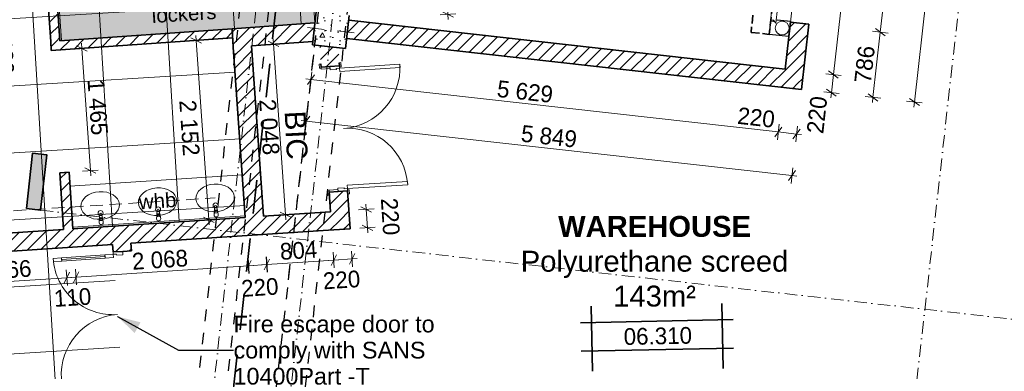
# Model space of a CAD drawing. Header units: millimetres. Extents: x -738537 to 1850049, y -250217 to 604013.
# Tile 113 of 204: x -132834 to -121048, y 81429 to 85634. Entities that reach past the tile are written whole.
import ezdxf

# ---------------------------------------------------------------- set-up
doc = ezdxf.new("R2010")
doc.units = ezdxf.units.MM
doc.header["$MEASUREMENT"] = 0
for name, pattern in [('Dashed', [280, 140, -140]), ('Dot & Dashed', [280, 150, -60, 0, -70]), ('Hidden Line', [140, 100, -40]), ('Hidden Line copy', [230, 150, -80]), ('Long Dashed', [700, 400, -300])]:
    doc.linetypes.add(name, pattern=pattern)
for name, color, linetype, lineweight in [('0_Pen_No__1', 214, 'Continuous', 35), ('A_BEAMS_Pen_No__2', 1, 'Continuous', 25), ('A_COLUMNS_Pen_No__1', 214, 'Continuous', 35), ('A_COLUMNS_Pen_No__5', 4, 'Continuous', 5), ('A_FLOORS FINISH_Pen_No__128', 9, 'Continuous', 0), ('A_FLOORS STRUCTURE_Pen_No__3', 30, 'Continuous', 15), ('A_FLOORS STRUCTURE_Pen_No__8', 255, 'Continuous', 0), ('A_SURVEY_Pen_No__1', 214, 'Continuous', 35), ('A_WALL LOAD_Pen_No__1', 214, 'Continuous', 35), ('A_WALL LOAD_Pen_No__3', 30, 'Continuous', 15), ('A_WALL LOAD_Pen_No__6', 7, 'Continuous', 5), ('B_FURN LOOSE_Pen_No__6', 7, 'Continuous', 5), ('C-GRID _Pen_No__5', 4, 'Continuous', 5), ('C_DIMS - GA_Pen_No__6', 7, 'Continuous', 5), ('C_TEXT GA_Pen_No__6', 7, 'Continuous', 5), ('SEWER LINE_Pen_No__1', 214, 'Continuous', 35), ('SEWER LINE_Pen_No__6', 7, 'Continuous', 5)]:
    doc.layers.add(name, color=color, linetype=linetype, lineweight=lineweight)
for name, color, linetype, lineweight, true_color in [('0_Pen_No__7', 7, 'Continuous', 5, 0x9f07ff), ('A_COLUMNS_Pen_No__7', 7, 'Continuous', 5, 0x9f07ff), ('A_WALL LOAD_Pen_No__7', 7, 'Continuous', 5, 0x9f07ff), ('SEWER LINE_Pen_No__10', 7, 'Continuous', 20, 0x996633)]:
    doc.layers.add(name, color=color, linetype=linetype, lineweight=lineweight, true_color=true_color)
doc.layers.add('B_FURN LOOSE', color=7, linetype='Continuous')
doc.layers.add('C_DIMS - GA', color=7, linetype='Continuous')
doc.styles.add('GENERATED_STYLE_1', font='GOTHIC.TTF')
doc.styles.add('GENERATED_STYLE_2', font='arial.ttf')
doc.styles.add('GENERATED_STYLE_6', font='arialbd.ttf')
doc.dimstyles.new('GENERATED_STYLE__1', dxfattribs={"dimtxt": 200, "dimasz": 95, "dimexe": 0.18, "dimexo": 90000, "dimgap": 0.09, "dimtad": 1, "dimdec": 0, "dimzin": 0, "dimdsep": 46, "dimtxsty": 'GENERATED_STYLE_1', "dimblk": 'ARROWHEAD_2', "dimblk1": 'ARROWHEAD_2', "dimblk2": 'ARROWHEAD_2', "dimcen": 0.09, "dimclrd": 7, "dimclre": 7, "dimclrt": 7, "dimadec": 0, "dimazin": 0, "dimtfac": 1, "dimtdec": 4, "dimtmove": 0, "dimatfit": 3, "dimfxl": 1, "dimtolj": 1, "dimtzin": 0, "dimarcsym": 0})
doc.dimstyles.new('GENERATED_STYLE__3', dxfattribs={"dimtxt": 200, "dimasz": 95, "dimexe": 0.18, "dimexo": 90000, "dimgap": 0.09, "dimtad": 1, "dimdec": 0, "dimzin": 0, "dimdsep": 46, "dimtxsty": 'GENERATED_STYLE_1', "dimblk": 'ARROWHEAD_2', "dimblk1": 'ARROWHEAD_2', "dimblk2": 'ARROWHEAD_2', "dimcen": 0.09, "dimclrd": 7, "dimclre": 7, "dimclrt": 7, "dimadec": 0, "dimazin": 0, "dimtfac": 1, "dimtdec": 4, "dimtmove": 2, "dimatfit": 3, "dimfxl": 1, "dimtolj": 1, "dimtzin": 0, "dimarcsym": 0})
doc.dimstyles.new('GENERATED_STYLE__7', dxfattribs={"dimtxt": 0.18, "dimasz": 273.6, "dimexe": 0.18, "dimexo": 0.0625, "dimgap": 0.09, "dimtad": 0, "dimtih": 1, "dimtoh": 1, "dimdec": 4, "dimzin": 0, "dimdsep": 46, "dimcen": 0.09, "dimadec": 0, "dimazin": 0, "dimtfac": 1, "dimtdec": 4, "dimtmove": 0, "dimatfit": 3, "dimldrblk": 'ARROWHEAD_5', "dimfxl": 1, "dimtolj": 1, "dimtzin": 0, "dimarcsym": 0})

# ---------------------------------------------------------------- blocks, each defined once
blk = doc.blocks.new('*D227')
at = {"layer": 'C_DIMS - GA_Pen_No__6', "color": 7, "linetype": 'Continuous', "lineweight": 5, "transparency": 16777216}
for p, q in [((-129358, 84826), (-129337, 85012)), ((-129408, 84926), (-129348, 84919)), ((-129305, 84977), (-129390, 84861)), ((-129348, 84919), (-123753, 84292)), ((-123711, 84350), (-123796, 84234)), ((-123764, 84199), (-123743, 84385))]:
    blk.add_line(p, q, dxfattribs=at)
at = {"layer": 'C_DIMS - GA_Pen_No__6', "color": 7, "lineweight": 5, "transparency": 16777216, "char_height": 200, "attachment_point": 7, "rotation": 353.6067, "style": 'GENERATED_STYLE_1'}
for s, insert in [('\\A1;{\\pql;\\fCentury Gothic|b0|i0|c0|p34;5\xa0629}', (-127129, 84710)), ('\\A1;{\\pql;\\fCentury Gothic|b0|i0|c0|p34;220}', (-124251, 84388))]:
    blk.add_mtext(s, dxfattribs=dict(at, insert=insert))
blk = doc.blocks.new('ARROWHEAD_2')
at = {"color": 0, "linetype": 'Continuous', "lineweight": 0}
for p, q in [((0, 0), (-1, 0)), ((-0.38, -0.66), (0.38, 0.66))]:
    blk.add_line(p, q, dxfattribs=at)
blk = doc.blocks.new('*D228')
at = {"layer": 'C_DIMS - GA_Pen_No__6', "color": 7, "linetype": 'Continuous', "lineweight": 5, "transparency": 16777216}
for p, q in [((-129348, 84919), (-123753, 84292)), ((-123711, 84350), (-123796, 84234)), ((-123764, 84199), (-123743, 84385)), ((-123753, 84292), (-123535, 84267)), ((-123578, 84209), (-123492, 84325)), ((-123545, 84174), (-123524, 84361)), ((-123535, 84267), (-123474, 84261))]:
    blk.add_line(p, q, dxfattribs=at)
blk = doc.blocks.new('*D229')
at = {"layer": 'C_DIMS - GA_Pen_No__6', "color": 7, "linetype": 'Continuous', "lineweight": 5, "transparency": 16777216}
for p, q in [((-129414, 84329), (-129393, 84515)), ((-129464, 84429), (-129403, 84422)), ((-129360, 84480), (-129446, 84364)), ((-129403, 84422), (-123591, 83770)), ((-123633, 83712), (-123548, 83829)), ((-123601, 83677), (-123580, 83864)), ((-123591, 83770), (-123530, 83764))]:
    blk.add_line(p, q, dxfattribs=at)
at = {"layer": 'C_DIMS - GA_Pen_No__6', "color": 7, "lineweight": 5, "transparency": 16777216, "insert": (-126842, 84175), "char_height": 200, "attachment_point": 7, "rotation": 353.6067, "style": 'GENERATED_STYLE_1'}
blk.add_mtext('\\A1;{\\pql;\\fCentury Gothic|b0|i0|c0|p34;5\xa0849}', dxfattribs=at)
blk = doc.blocks.new('*D249')
at = {"layer": 'C_DIMS - GA_Pen_No__6', "color": 7, "linetype": 'Continuous', "lineweight": 5, "transparency": 16777216}
for p, q in [((-130063, 82756), (-130126, 82627)), ((-130101, 82785), (-130088, 82598)), ((-129906, 82642), (-129843, 82772)), ((-129881, 82800), (-129868, 82613)), ((-130094, 82691), (-130155, 82687)), ((-129875, 82707), (-130094, 82691)), ((-129814, 82711), (-129875, 82707))]:
    blk.add_line(p, q, dxfattribs=at)
at = {"layer": 'C_DIMS - GA_Pen_No__6', "color": 7, "lineweight": 5, "transparency": 16777216, "insert": (-130175, 82315), "char_height": 200, "attachment_point": 7, "rotation": 4.003, "style": 'GENERATED_STYLE_1'}
blk.add_mtext('\\A1;{\\pql;\\fCentury Gothic|b0|i0|c0|p34;220}', dxfattribs=at)
blk = doc.blocks.new('*D250')
at = {"layer": 'C_DIMS - GA_Pen_No__6', "color": 7, "linetype": 'Continuous', "lineweight": 5, "transparency": 16777216}
for p, q in [((-129845, 82771), (-129909, 82642)), ((-129871, 82613), (-129884, 82800)), ((-129877, 82707), (-129075, 82760)), ((-129107, 82695), (-129043, 82824)), ((-129069, 82666), (-129081, 82853)), ((-129075, 82760), (-129014, 82764)), ((-129938, 82703), (-129877, 82707))]:
    blk.add_line(p, q, dxfattribs=at)
at = {"layer": 'C_DIMS - GA_Pen_No__6', "color": 7, "lineweight": 5, "transparency": 16777216, "insert": (-129712, 82758), "char_height": 200, "attachment_point": 7, "rotation": 3.7734, "style": 'GENERATED_STYLE_1'}
blk.add_mtext('\\A1;{\\pql;\\fCentury Gothic|b0|i0|c0|p34;804}', dxfattribs=at)
blk = doc.blocks.new('*D251')
at = {"layer": 'C_DIMS - GA_Pen_No__6', "color": 7, "linetype": 'Continuous', "lineweight": 5, "transparency": 16777216}
for p, q in [((-128862, 82867), (-128849, 82680)), ((-129075, 82760), (-129136, 82756)), ((-129043, 82824), (-129107, 82695)), ((-129081, 82853), (-129069, 82666)), ((-128855, 82774), (-129075, 82760)), ((-128887, 82709), (-128824, 82839)), ((-128794, 82778), (-128855, 82774))]:
    blk.add_line(p, q, dxfattribs=at)
at = {"layer": 'C_DIMS - GA_Pen_No__6', "color": 7, "lineweight": 5, "transparency": 16777216, "insert": (-129197, 82406), "char_height": 200, "attachment_point": 7, "rotation": 3.7422, "style": 'GENERATED_STYLE_1'}
blk.add_mtext('\\A1;{\\pql;\\fCentury Gothic|b0|i0|c0|p34;220}', dxfattribs=at)
blk = doc.blocks.new('*D252')
at = {"layer": 'C_DIMS - GA_Pen_No__6', "color": 7, "linetype": 'Continuous', "lineweight": 5, "transparency": 16777216}
for p, q in [((-128521, 91974), (-128606, 91857)), ((-128553, 92009), (-128574, 91822)), ((-128264, 91819), (-128178, 91935)), ((-128210, 91970), (-128231, 91784)), ((-128564, 91916), (-128624, 91922)), ((-128221, 91877), (-128564, 91916)), ((-128160, 91870), (-128221, 91877))]:
    blk.add_line(p, q, dxfattribs=at)
at = {"layer": 'C_DIMS - GA_Pen_No__6', "color": 7, "lineweight": 5, "transparency": 16777216, "insert": (-128608, 92101), "char_height": 200, "attachment_point": 7, "rotation": 353.6066, "style": 'GENERATED_STYLE_1'}
blk.add_mtext('\\A1;{\\pql;\\fCentury Gothic|b0|i0|c0|p34;345}', dxfattribs=at)
blk = doc.blocks.new('*D257')
at = {"layer": 'C_DIMS - GA_Pen_No__6', "color": 7, "linetype": 'Continuous', "lineweight": 5, "transparency": 16777216}
for p, q in [((-128779, 83360), (-128592, 83372)), ((-128621, 83334), (-128750, 83398)), ((-128689, 83427), (-128685, 83366)), ((-128685, 83366), (-128671, 83147)), ((-128764, 83140), (-128577, 83153)), ((-128736, 83178), (-128606, 83115)), ((-128671, 83147), (-128667, 83086))]:
    blk.add_line(p, q, dxfattribs=at)
at = {"layer": 'C_DIMS - GA_Pen_No__6', "color": 7, "lineweight": 5, "transparency": 16777216, "insert": (-128514, 83495), "char_height": 200, "attachment_point": 7, "rotation": 273.7734, "style": 'GENERATED_STYLE_1'}
blk.add_mtext('\\A1;{\\pql;\\fCentury Gothic|b0|i0|c0|p34;220}', dxfattribs=at)
blk = doc.blocks.new('*D259')
at = {"layer": 'C_DIMS - GA_Pen_No__6', "color": 7, "linetype": 'Continuous', "lineweight": 5, "transparency": 16777216}
for p, q in [((-127828, 87527), (-127821, 87417)), ((-127914, 87411), (-127727, 87423)), ((-127756, 87385), (-127885, 87449)), ((-127821, 87417), (-127708, 85697)), ((-127802, 85691), (-127615, 85703)), ((-127773, 85729), (-127643, 85665)), ((-127708, 85697), (-127704, 85636))]:
    blk.add_line(p, q, dxfattribs=at)
at = {"layer": 'C_DIMS - GA_Pen_No__6', "color": 7, "lineweight": 5, "transparency": 16777216, "insert": (-127747, 86911), "char_height": 200, "attachment_point": 7, "rotation": 273.7422, "style": 'GENERATED_STYLE_1'}
blk.add_mtext('\\A1;{\\pql;\\fCentury Gothic|b0|i0|c0|p34;1\xa0724}', dxfattribs=at)
blk = doc.blocks.new('Multi-Basin Counter 24[76]', base_point=(-131166, 83202))
at = {"layer": 'B_FURN LOOSE_Pen_No__6', "color": 7, "linetype": 'Continuous', "lineweight": 5}
for p, q in [((-130168, 83780), (-132232, 83644)), ((-130168, 83780), (-130135, 83270)), ((-132232, 83644), (-132198, 83134)), ((-130497, 83322), (-130498, 83337)), ((-130471, 83339), (-130470, 83324)), ((-130136, 83290), (-132199, 83154)), ((-130135, 83270), (-132198, 83134)), ((-131873, 83231), (-131874, 83246)), ((-131846, 83233), (-131873, 83231)), ((-131847, 83248), (-131846, 83233)), ((-131185, 83277), (-131186, 83292)), ((-131158, 83279), (-131185, 83277)), ((-131159, 83293), (-131158, 83279)), ((-130470, 83324), (-130497, 83322))]:
    blk.add_line(p, q, dxfattribs=at)
at = {"layer": 'B_FURN LOOSE_Pen_No__6', "color": 7, "linetype": 'Continuous', "lineweight": 5, "flags": 128}
for points in [[(-131145, 83254), (-131151, 83296, 0.12102), (-131155, 83305), (-131165, 83358, 0.882566), (-131188, 83356), (-131191, 83303, 0.12102), (-131193, 83293), (-131195, 83251, 1)], [(-130457, 83300), (-130464, 83341, 0.12102), (-130468, 83351), (-130478, 83403, 0.882566), (-130500, 83402), (-130503, 83348, 0.12102), (-130506, 83339), (-130507, 83297, 1)], [(-131833, 83209), (-131839, 83251, 0.12102), (-131843, 83260), (-131853, 83312, 0.882566), (-131875, 83311), (-131879, 83258, 0.12102), (-131881, 83248), (-131882, 83206, 1)]]:
    blk.add_lwpolyline(points, format="xyb", close=True, dxfattribs=at)
at = {"layer": 'B_FURN LOOSE_Pen_No__6', "color": 7, "linetype": 'Continuous', "lineweight": 5}
for centre in [(-131865, 83321), (-131177, 83366), (-130489, 83412)]:
    blk.add_circle(centre, 30, dxfattribs=at)
for centre, radius, start, end in [((-130484, 83338), 21.1, 36.5444, 151.0024), ((-130484, 83338), 13.6, 3.7734, 183.7734), ((-131860, 83247), 21.1, 36.5444, 151.0024), ((-131860, 83247), 13.6, 3.7734, 183.7734), ((-131172, 83293), 21.1, 36.5444, 151.0024), ((-131172, 83292), 13.6, 3.7734, 183.7734)]:
    blk.add_arc(centre, radius, start, end, dxfattribs=at)
for centre in [(-131871, 83412), (-131183, 83457), (-130495, 83503)]:
    blk.add_ellipse(centre, major_axis=(230, 15), ratio=0.717391, dxfattribs=at)
blk = doc.blocks.new('*D401')
at = {"layer": 'C_DIMS - GA_Pen_No__6', "color": 7, "linetype": 'Continuous', "lineweight": 5, "transparency": 16777216}
for p, q in [((-123151, 85022), (-123035, 84936)), ((-123117, 84761), (-123093, 84979)), ((-123024, 84750), (-123210, 84771)), ((-123175, 84803), (-123059, 84718)), ((-123124, 84700), (-123117, 84761))]:
    blk.add_line(p, q, dxfattribs=at)
at = {"layer": 'C_DIMS - GA_Pen_No__6', "color": 7, "lineweight": 5, "transparency": 16777216, "insert": (-123213, 84263), "char_height": 200, "attachment_point": 7, "rotation": 83.6119, "style": 'GENERATED_STYLE_1'}
blk.add_mtext('\\A1;{\\pql;\\fCentury Gothic|b0|i0|c0|p34;220}', dxfattribs=at)
blk = doc.blocks.new('*D402')
at = {"layer": 'C_DIMS - GA_Pen_No__6', "color": 7, "linetype": 'Continuous', "lineweight": 5, "transparency": 16777216}
for p, q in [((-123093, 84979), (-122590, 89466)), ((-122497, 89456), (-122684, 89476)), ((-122532, 89423), (-122649, 89509)), ((-122590, 89466), (-122584, 89527)), ((-123000, 84968), (-123186, 84989)), ((-123151, 85022), (-123035, 84936)), ((-123117, 84761), (-123093, 84979))]:
    blk.add_line(p, q, dxfattribs=at)
at = {"layer": 'C_DIMS - GA_Pen_No__6', "color": 7, "lineweight": 5, "transparency": 16777216, "insert": (-122921, 86877), "char_height": 200, "attachment_point": 7, "rotation": 83.6119, "style": 'GENERATED_STYLE_1'}
blk.add_mtext('\\A1;{\\pql;\\fCentury Gothic|b0|i0|c0|p34;4\xa0515}', dxfattribs=at)
blk = doc.blocks.new('*D403')
at = {"layer": 'C_DIMS - GA_Pen_No__6', "color": 7, "linetype": 'Continuous', "lineweight": 5, "transparency": 16777216}
for p, q in [((-122620, 84705), (-122533, 85486)), ((-122591, 85529), (-122475, 85443)), ((-122678, 84748), (-122562, 84662)), ((-122527, 84695), (-122714, 84715)), ((-122627, 84644), (-122620, 84705))]:
    blk.add_line(p, q, dxfattribs=at)
at = {"layer": 'C_DIMS - GA_Pen_No__6', "color": 7, "lineweight": 5, "transparency": 16777216, "insert": (-122643, 84867), "char_height": 200, "attachment_point": 7, "rotation": 83.6119, "style": 'GENERATED_STYLE_1'}
blk.add_mtext('\\A1;{\\pql;\\fCentury Gothic|b0|i0|c0|p34;786}', dxfattribs=at)
blk = doc.blocks.new('*D404')
at = {"layer": 'C_DIMS - GA_Pen_No__6', "color": 7, "linetype": 'Continuous', "lineweight": 5, "transparency": 16777216}
for p, q in [((-122144, 88964), (-122094, 89410)), ((-122202, 89007), (-122085, 88921)), ((-122533, 85486), (-122144, 88964)), ((-122050, 88954), (-122237, 88975)), ((-122440, 85475), (-122626, 85496)), ((-122620, 84705), (-122533, 85486)), ((-122591, 85529), (-122475, 85443))]:
    blk.add_line(p, q, dxfattribs=at)
at = {"layer": 'C_DIMS - GA_Pen_No__6', "color": 7, "lineweight": 5, "transparency": 16777216, "char_height": 200, "attachment_point": 7, "rotation": 83.6119, "style": 'GENERATED_STYLE_1'}
for s, insert in [('\\A1;{\\pql;\\fCentury Gothic|b0|i0|c0|p34;449}', (-122239, 88467)), ('\\A1;{\\pql;\\fCentury Gothic|b0|i0|c0|p34;3\xa0500}', (-122443, 86647))]:
    blk.add_mtext(s, dxfattribs=dict(at, insert=insert))
blk = doc.blocks.new('*D406')
at = {"layer": 'C_DIMS - GA_Pen_No__6', "color": 7, "linetype": 'Continuous', "lineweight": 5, "transparency": 16777216}
for p, q in [((-122124, 84649), (-121597, 89355)), ((-121504, 89344), (-121690, 89365)), ((-121539, 89312), (-121655, 89397)), ((-121597, 89355), (-121590, 89415)), ((-122030, 84639), (-122217, 84660)), ((-122182, 84692), (-122065, 84607)), ((-122130, 84589), (-122124, 84649))]:
    blk.add_line(p, q, dxfattribs=at)
at = {"layer": 'C_DIMS - GA_Pen_No__6', "color": 7, "lineweight": 5, "transparency": 16777216, "insert": (-121939, 86657), "char_height": 200, "attachment_point": 7, "rotation": 83.6119, "style": 'GENERATED_STYLE_1'}
blk.add_mtext('\\A1;{\\pql;\\fCentury Gothic|b0|i0|c0|p34;4\xa0735}', dxfattribs=at)
blk = doc.blocks.new('*D471')
at = {"layer": 'C_DIMS - GA_Pen_No__6', "color": 7, "linetype": 'Continuous', "lineweight": 5, "transparency": 16777216}
for p, q in [((-132263, 82454), (-132276, 82642)), ((-133701, 82516), (-133765, 82387)), ((-133727, 82358), (-133739, 82545)), ((-133733, 82451), (-132270, 82548)), ((-132238, 82613), (-132302, 82483)), ((-132270, 82548), (-132160, 82555)), ((-133843, 82444), (-133733, 82451))]:
    blk.add_line(p, q, dxfattribs=at)
at = {"layer": 'C_DIMS - GA_Pen_No__6', "color": 7, "lineweight": 5, "transparency": 16777216, "char_height": 200, "attachment_point": 7, "rotation": 3.7734, "style": 'GENERATED_STYLE_1'}
for s, insert in [('\\A1;{\\pql;\\fCentury Gothic|b0|i0|c0|p34;1\xa0466}', (-133355, 82516)), ('\\A1;{\\pql;\\fCentury Gothic|b0|i0|c0|p34;110}', (-132417, 82196))]:
    blk.add_mtext(s, dxfattribs=dict(at, insert=insert))
blk = doc.blocks.new('*D472')
at = {"layer": 'C_DIMS - GA_Pen_No__6', "color": 7, "linetype": 'Continuous', "lineweight": 5, "transparency": 16777216}
for p, q in [((-132263, 82454), (-132276, 82642)), ((-132154, 82462), (-132166, 82649)), ((-132238, 82613), (-132302, 82483)), ((-132270, 82548), (-132160, 82555)), ((-132192, 82490), (-132128, 82620)), ((-132160, 82555), (-132099, 82559))]:
    blk.add_line(p, q, dxfattribs=at)
blk = doc.blocks.new('*D474')
at = {"layer": 'C_DIMS - GA_Pen_No__6', "color": 7, "linetype": 'Continuous', "lineweight": 5, "transparency": 16777216}
for p, q in [((-130128, 82627), (-130064, 82756)), ((-130090, 82598), (-130103, 82785)), ((-132154, 82462), (-132166, 82649)), ((-132160, 82555), (-130096, 82691)), ((-130096, 82691), (-130035, 82695)), ((-132221, 82551), (-132160, 82555)), ((-132128, 82620), (-132192, 82490))]:
    blk.add_line(p, q, dxfattribs=at)
at = {"layer": 'C_DIMS - GA_Pen_No__6', "color": 7, "lineweight": 5, "transparency": 16777216, "insert": (-131482, 82640), "char_height": 200, "attachment_point": 7, "rotation": 3.7734, "style": 'GENERATED_STYLE_1'}
blk.add_mtext('\\A1;{\\pql;\\fCentury Gothic|b0|i0|c0|p34;2\xa0068}', dxfattribs=at)
blk = doc.blocks.new('*D478')
at = {"layer": 'C_DIMS - GA_Pen_No__6', "color": 7, "linetype": 'Continuous', "lineweight": 5, "transparency": 16777216}
for p, q in [((-133177, 86464), (-133306, 86528)), ((-133241, 86496), (-133245, 86557)), ((-133148, 86502), (-133335, 86490)), ((-133083, 84081), (-133241, 86496)), ((-132990, 84087), (-133177, 84075)), ((-133148, 84113), (-133019, 84049)), ((-133080, 84020), (-133083, 84081))]:
    blk.add_line(p, q, dxfattribs=at)
at = {"layer": 'C_DIMS - GA_Pen_No__6', "color": 7, "lineweight": 5, "transparency": 16777216, "insert": (-133145, 85643), "char_height": 200, "attachment_point": 7, "rotation": 273.7373, "style": 'GENERATED_STYLE_1'}
blk.add_mtext('\\A1;{\\pql;\\fCentury Gothic|b0|i0|c0|p34;2\xa0420}', dxfattribs=at)
blk = doc.blocks.new('*D481')
at = {"layer": 'C_DIMS - GA_Pen_No__6', "color": 7, "linetype": 'Continuous', "lineweight": 5, "transparency": 16777216}
for p, q in [((-130627, 85393), (-130814, 85380)), ((-130656, 85355), (-130786, 85418)), ((-130721, 85386), (-130725, 85447)), ((-130570, 83240), (-130721, 85386)), ((-130477, 83246), (-130664, 83233)), ((-130635, 83272), (-130505, 83208)), ((-130566, 83179), (-130570, 83240))]:
    blk.add_line(p, q, dxfattribs=at)
at = {"layer": 'C_DIMS - GA_Pen_No__6', "color": 7, "lineweight": 5, "transparency": 16777216, "insert": (-130927, 84667), "char_height": 200, "attachment_point": 7, "rotation": 274.0085, "style": 'GENERATED_STYLE_1'}
blk.add_mtext('\\A1;{\\pql;\\fCentury Gothic|b0|i0|c0|p34;2\xa0152}', dxfattribs=at)
blk = doc.blocks.new('*D482')
at = {"layer": 'C_DIMS - GA_Pen_No__6', "color": 7, "linetype": 'Continuous', "lineweight": 5, "transparency": 16777216}
for p, q in [((-132091, 85291), (-132096, 85352)), ((-131998, 85297), (-132185, 85284)), ((-132026, 85259), (-132156, 85322)), ((-131988, 83829), (-132091, 85291)), ((-131895, 83836), (-132082, 83823)), ((-132053, 83861), (-131923, 83798)), ((-131984, 83768), (-131988, 83829))]:
    blk.add_line(p, q, dxfattribs=at)
at = {"layer": 'C_DIMS - GA_Pen_No__6', "color": 7, "lineweight": 5, "transparency": 16777216, "insert": (-132025, 84914), "char_height": 200, "attachment_point": 7, "rotation": 274.0413, "style": 'GENERATED_STYLE_1'}
blk.add_mtext('\\A1;{\\pql;\\fCentury Gothic|b0|i0|c0|p34;1\xa0465}', dxfattribs=at)
blk = doc.blocks.new('*D501')
at = {"layer": 'C_DIMS - GA_Pen_No__6', "color": 7, "linetype": 'Continuous', "lineweight": 5, "transparency": 16777216}
for p, q in [((-129703, 85351), (-129890, 85338)), ((-129731, 85313), (-129861, 85376)), ((-129796, 85345), (-129800, 85406)), ((-129653, 83302), (-129796, 85345)), ((-129718, 83334), (-129588, 83271)), ((-129560, 83309), (-129747, 83296)), ((-129649, 83241), (-129653, 83302))]:
    blk.add_line(p, q, dxfattribs=at)
at = {"layer": 'C_DIMS - GA_Pen_No__6', "color": 7, "lineweight": 5, "transparency": 16777216, "insert": (-129971, 84677), "char_height": 200, "attachment_point": 7, "rotation": 274.0085, "style": 'GENERATED_STYLE_1'}
blk.add_mtext('\\A1;{\\pql;\\fCentury Gothic|b0|i0|c0|p34;2\xa0048}', dxfattribs=at)
blk = doc.blocks.new('ARROWHEAD_5')
at = {"linetype": 'Continuous', "lineweight": 0}
blk.add_hatch(color=0, dxfattribs=at).paths.add_polyline_path([(-1, 0.2679), (0, 0), (-1, -0.2679)])
at = {"color": 0, "linetype": 'Continuous', "lineweight": 0}
blk.add_line((0, 0), (-1, 0), dxfattribs=at)

msp = doc.modelspace()

# ---------------------------------------------------------------- hatches: boundary and pattern name
at = {"layer": '0_Pen_No__7', "linetype": 'Continuous', "lineweight": 5, "true_color": 0x000000}
h = msp.add_hatch(dxfattribs=at)
h.set_pattern_fill('ANSI31', color=18, scale=870, style=0)
h.paths.add_polyline_path([(-132353.4, 85382.4), (-132399.3, 86046.3), (-132509, 86038.7), (-132463.1, 85374.7)])
h = msp.add_hatch(dxfattribs=at)
h.set_pattern_fill('ANSI31', color=18, scale=870, style=0)
h.paths.add_polyline_path([(-130292.7, 85526.6), (-130277.3, 85307.2), (-129333.2, 85373.2), (-129348.5, 85592.7)])
h = msp.add_hatch(dxfattribs=at)
h.set_pattern_fill('ANSI31', color=18, scale=870, style=0)
h.paths.add_polyline_path([(-129348.5, 85592.7), (-129333.2, 85373.2), (-129325.8, 85373.8), (-129300.9, 85596)])
h = msp.add_hatch(dxfattribs=at)
h.set_pattern_fill('ANSI31', color=18, scale=870, style=0)
h.paths.add_polyline_path([(-128894.6, 85629.1), (-128919.1, 85410.5), (-123475.1, 84800.3), (-123669.3, 85043.4)])
h = msp.add_hatch(dxfattribs=at)
h.set_pattern_fill('ANSI31', color=18, scale=870, style=0)
h.paths.add_polyline_path([(-123669.3, 85043.4), (-123475.1, 84800.3), (-123387.6, 85581.5), (-123606.2, 85606)])
h = msp.add_hatch(dxfattribs=at)
h.set_pattern_fill('ANSI31', color=18, scale=870, style=0)
h.paths.add_polyline_path([(-132455.6, 85265), (-130285, 85416.9), (-130292.7, 85526.6), (-132463.3, 85374.7)])
h = msp.add_hatch(dxfattribs=at)
h.set_pattern_fill('ANSI31', color=18, scale=870, style=0)
h.paths.add_polyline_path([(-129915.2, 83284.9), (-130057.8, 85322.5), (-130277.3, 85307.2), (-130134.8, 83270.4)])
h = msp.add_hatch(dxfattribs=at)
h.set_pattern_fill('ANSI31', color=18, scale=870, style=0)
h.paths.add_polyline_path([(-129242.7, 85323.1), (-129239.1, 85268.3), (-129019.5, 85282.7), (-129020.6, 85298.2)])
h = msp.add_hatch(dxfattribs=at)
h.set_pattern_fill('ANSI31', color=18, scale=870, style=0)
h.paths.add_polyline_path([(-129019.5, 85282.7), (-129239.1, 85268.3), (-129226, 85068.4), (-129006.5, 85082.8)])
h = msp.add_hatch(dxfattribs=at)
h.set_pattern_fill('ANSI31', color=18, scale=870, style=0)
h.paths.add_polyline_path([(-132198.1, 83134.4), (-132242.7, 83810.7), (-132352.5, 83803.5), (-132307.9, 83127.1)])
h = msp.add_hatch(dxfattribs=at)
h.set_pattern_fill('ANSI31', color=18, scale=870, style=0)
h.paths.add_polyline_path([(-129128.1, 83571.6), (-129112.8, 83337.8), (-128878.9, 83132.8), (-128908.6, 83586)])
h = msp.add_hatch(dxfattribs=at)
h.set_pattern_fill('ANSI31', color=18, scale=870, style=0)
h.paths.add_polyline_path([(-129178.1, 83333.5), (-129294.6, 83325.9), (-129319.5, 83103.7), (-129202.9, 83111.4)])
h = msp.add_hatch(dxfattribs=at)
h.set_pattern_fill('ANSI31', color=18, scale=870, style=0)
h.paths.add_polyline_path([(-129202.9, 83111.4), (-128878.9, 83132.8), (-129112.8, 83337.8), (-129178.1, 83333.5)])
h = msp.add_hatch(dxfattribs=at)
h.set_pattern_fill('ANSI31', color=18, scale=870, style=0)
h.paths.add_polyline_path([(-129527.8, 83310.5), (-134442.9, 82986.3), (-134428.4, 82766.8), (-129552.7, 83088.4)])
h = msp.add_hatch(dxfattribs=at)
h.set_pattern_fill('ANSI31', color=18, scale=870, style=0)
h.paths.add_polyline_path([(-129411.2, 83318.2), (-129527.8, 83310.5), (-129552.7, 83088.4), (-129436.1, 83096)])
h = msp.add_hatch(dxfattribs=at)
h.set_pattern_fill('ANSI31', color=18, scale=870, style=0)
h.paths.add_polyline_path([(-129294.6, 83325.9), (-129411.2, 83318.2), (-129436.1, 83096), (-129319.5, 83103.7)])
h = msp.add_hatch(dxfattribs=at)
h.set_pattern_fill('ANSI31', color=18, scale=870, style=0)
h.paths.add_polyline_path([(-131721.7, 82945.3), (-131715.5, 82856.1), (-131496, 82871.3), (-131502.2, 82959.8)])
at = {"layer": 'A_COLUMNS_Pen_No__7', "linetype": 'Continuous', "lineweight": 5, "true_color": 0x9f07ff}
h = msp.add_hatch(dxfattribs=at)
h.set_pattern_fill('HATCH__CONCRETE', color=190, style=0, pattern_type=2)
h.set_pattern_definition([(0, (0, 0), (0, 623.5383), [60, -300]), (0, (180, 311.8), (0, 623.5383), [60, -300]), (60, (0, 0), (-540, 311.7692), [60, -300]), (60, (360, 0), (-540, 311.7692), [60, -300]), (120, (60, 0), (540, 311.7692), [60, -300]), (120, (420, 0), (540, 311.7692), [60, -300]), (0, (0, 60), (0, 120.000005), [0, -120, 0, -180.00001]), (45, (60, 60), (-84.85282, 84.85282), [0, -90, 0, -150.00001])])
h.paths.add_polyline_path([(-129330.3, 85332.9), (-128932.8, 85288.4), (-128888.3, 85685.9), (-129285.8, 85730.4)])
at = {"layer": 'A_FLOORS FINISH_Pen_No__128', "linetype": 'Continuous', "lineweight": 0}
h = msp.add_hatch(dxfattribs=at)
h.set_pattern_fill('PATTERN__TILES_ANGLED', color=9, style=0, pattern_type=2)
h.set_pattern_definition([(93.5, (0, 0), (798.508, 48.839), []), (183.5, (0, 0), (-48.839, 798.508), [])])
h.paths.add_polyline_path([(-140002.9, 86020.3), (-142248.5, 85873.4), (-142248.4, 85872.5), (-143511.5, 85789.8), (-143266.4, 82184.5), (-142002.8, 82267.2), (-141905.8, 80776.2), (-141557.1, 80799.1), (-141547.2, 80651.5), (-131609.1, 81315.5), (-131736.9, 83164.9), (-130126.1, 83276.1), (-130293.6, 85526.6), (-129320.6, 85594.7), (-129432.8, 87311.3), (-132576.5, 87105.8), (-132707.7, 89111.3), (-140172.8, 88624.2)])
at = {"layer": 'A_FLOORS STRUCTURE_Pen_No__8', "linetype": 'Continuous', "lineweight": 0}
msp.add_hatch(color=255, dxfattribs=at).paths.add_polyline_path([(-129758.3, 86018.1), (-132363.7, 85841.2), (-132333.7, 85383.8), (-131935, 85411.7), (-129300.9, 85596), (-129413.1, 87312.7), (-129844.3, 87284.5)])
at = {"layer": 'A_SURVEY_Pen_No__1', "linetype": 'Continuous', "lineweight": 35}
msp.add_hatch(color=214, dxfattribs=at).paths.add_polyline_path([(-132753.7, 83375.4), (-132679.4, 84038.4), (-132509.8, 84019.4), (-132584.1, 83356.4)])
at = {"layer": 'A_WALL LOAD_Pen_No__7', "linetype": 'Continuous', "lineweight": 5, "true_color": 0x9f07ff}
h = msp.add_hatch(dxfattribs=at)
h.set_pattern_fill('HATCH__BRICK', color=190, style=0, pattern_type=2)
h.set_pattern_definition([(45, (0, 0), (-63.63961, 63.63961), [])])
h.paths.add_polyline_path([(-128894.6, 85629.1), (-128919.1, 85410.5), (-128894.6, 85629.1)])

# ---------------------------------------------------------------- linework, layer by layer
at = {"layer": '0_Pen_No__1', "color": 214, "linetype": 'Hidden Line', "lineweight": 35}
for p, q in [((-123651.8, 89306), (-124079.6, 85483.2)), ((-123433.2, 89281.5), (-123861, 85458.7)), ((-124079.6, 85483.2), (-123861, 85458.7))]:
    msp.add_line(p, q, dxfattribs=at)
at = {"layer": 'A_BEAMS_Pen_No__2', "color": 1, "linetype": 'Dashed', "lineweight": 25}
for p, q in [((-130926.4, 79247.6), (-129761, 89648.5)), ((-130583.6, 79209.2), (-129411.3, 89671.2)), ((-129615.9, 82523.9), (-128835.5, 89489.2)), ((-129599.4, 79573.6), (-128506.8, 89324.6)), ((-130078.3, 78397.7), (-129291.1, 85422.8))]:
    msp.add_line(p, q, dxfattribs=at)
at = {"layer": 'A_COLUMNS_Pen_No__1', "color": 214, "linetype": 'Continuous', "lineweight": 35}
for p, q in [((-129285.8, 85730.4), (-129330.3, 85332.9)), ((-128932.8, 85288.4), (-128888.3, 85685.9)), ((-129330.3, 85332.9), (-128932.8, 85288.4))]:
    msp.add_line(p, q, dxfattribs=at)
at = {"layer": 'A_COLUMNS_Pen_No__5', "color": 4, "linetype": 'Continuous', "lineweight": 5}
for p, q in [((-129188.8, 85518.3), (-129387.6, 85540.6)), ((-129029.8, 85500.5), (-128831.1, 85478.2))]:
    msp.add_line(p, q, dxfattribs=at)
msp.add_point((-129109.3, 85509.4), dxfattribs=at)
at = {"layer": 'A_FLOORS STRUCTURE_Pen_No__3', "color": 30, "linetype": 'Continuous', "lineweight": 15}
msp.add_lwpolyline([(-129758.3, 86018.1), (-132363.7, 85841.2), (-132333.7, 85383.8), (-131935, 85411.7), (-129300.9, 85596), (-129413.1, 87312.7), (-129844.3, 87284.5)], close=True, dxfattribs=at)
at = {"layer": 'A_SURVEY_Pen_No__1', "color": 214, "linetype": 'Continuous', "lineweight": 35, "flags": 128}
msp.add_lwpolyline([(-132753.7, 83375.4), (-132679.4, 84038.4), (-132509.8, 84019.4), (-132584.1, 83356.4)], close=True, dxfattribs=at)
at = {"layer": 'A_WALL LOAD_Pen_No__1', "color": 214, "linetype": 'Continuous', "lineweight": 35}
for p, q in [((-123387.6, 85581.5), (-123606.2, 85606)), ((-123387.6, 85581.5), (-123606.2, 85606)), ((-129226, 85068.4), (-129228.4, 85105.3)), ((-129226, 85068.4), (-129228.4, 85105.3)), ((-129226, 85068.4), (-129228.4, 85105.3)), ((-129006.5, 85082.8), (-129008.9, 85119.7)), ((-129006.5, 85082.8), (-129008.9, 85119.7)), ((-129006.5, 85082.8), (-129008.9, 85119.7)), ((-129121.2, 85075.3), (-129226, 85068.4)), ((-129121.2, 85075.3), (-129226, 85068.4)), ((-129121.2, 85075.3), (-129226, 85068.4)), ((-129006.5, 85082.8), (-129121.2, 85075.3)), ((-129006.5, 85082.8), (-129121.2, 85075.3)), ((-129006.5, 85082.8), (-129121.2, 85075.3)), ((-129023.3, 83578.5), (-129128.1, 83571.6)), ((-129023.3, 83578.5), (-129128.1, 83571.6)), ((-129023.3, 83578.5), (-129128.1, 83571.6)), ((-129128.1, 83571.6), (-129125.7, 83534.7)), ((-129128.1, 83571.6), (-129125.7, 83534.7)), ((-129128.1, 83571.6), (-129125.7, 83534.7)), ((-128908.6, 83586), (-129023.3, 83578.5)), ((-128908.6, 83586), (-129023.3, 83578.5)), ((-128908.6, 83586), (-129023.3, 83578.5)), ((-128908.6, 83586), (-128906.2, 83549)), ((-128908.6, 83586), (-128906.2, 83549)), ((-128908.6, 83586), (-128906.2, 83549)), ((-131715.5, 82856.1), (-131600.8, 82864)), ((-131715.5, 82856.1), (-131600.8, 82864)), ((-131715.5, 82856.1), (-131600.8, 82864)), ((-131600.8, 82864), (-131496, 82871.3)), ((-131600.8, 82864), (-131496, 82871.3))]:
    msp.add_line(p, q, dxfattribs=at)
for points in [[(-132353.4, 85382.4), (-132399.3, 86046.3)], [(-132509, 86038.7), (-132463.1, 85374.7)], [(-129300.9, 85596), (-130292.7, 85526.6)], [(-123669.3, 85043.4), (-128894.6, 85629.1)], [(-123606.2, 85606), (-123669.3, 85043.4)], [(-123475.1, 84800.3), (-123387.6, 85581.5)], [(-130292.7, 85526.6), (-132353.4, 85382.4)], [(-130285, 85416.9), (-130292.7, 85526.6)], [(-130292.7, 85526.6), (-130277.3, 85307.2)], [(-132463.1, 85374.7), (-132463.3, 85374.7)], [(-132463.3, 85374.7), (-132455.6, 85265)], [(-132455.6, 85265), (-130285, 85416.9)], [(-130057.8, 85322.5), (-129325.8, 85373.8)], [(-128919.1, 85410.5), (-123475.1, 84800.3)], [(-130277.3, 85307.2), (-130134.8, 83270.4)], [(-129915.2, 83284.9), (-130057.8, 85322.5)], [(-129301.6, 85329.7), (-129302, 85325.6)], [(-128959.1, 85287.2), (-128958.7, 85291.3)], [(-132242.7, 83810.7), (-132352.5, 83803.5)], [(-132352.5, 83803.5), (-132307.9, 83127.1)], [(-132198.1, 83134.4), (-132242.7, 83810.7)], [(-129128.1, 83571.6), (-129112.8, 83337.8)], [(-128878.9, 83132.8), (-128908.6, 83586)], [(-129178.1, 83333.5), (-129915.2, 83284.9)], [(-129112.8, 83337.8), (-129178.1, 83333.5)], [(-130134.8, 83270.4), (-132198.1, 83134.4)], [(-132307.9, 83127.1), (-134442.9, 82986.3)], [(-131502.2, 82959.8), (-129202.9, 83111.4)], [(-129202.9, 83111.4), (-128878.9, 83132.8)], [(-134428.4, 82766.8), (-131721.7, 82945.3)], [(-131721.7, 82945.3), (-131715.5, 82856.1)], [(-131496, 82871.3), (-131502.2, 82959.8)]]:
    msp.add_lwpolyline(points, dxfattribs=at)
at = {"layer": 'A_WALL LOAD_Pen_No__3', "color": 30, "linetype": 'Continuous', "lineweight": 15}
for p, q in [((-123216.5, 89084.2), (-123606.2, 85606)), ((-129228.4, 85105.3), (-129247.4, 85104.1)), ((-129247.4, 85104.1), (-129244.1, 85054.2)), ((-129225.2, 85055.4), (-129228.4, 85105.3)), ((-128989.9, 85120.9), (-129008.9, 85119.7)), ((-129008.9, 85119.7), (-129005.6, 85069.8)), ((-128986.7, 85071), (-128989.9, 85120.9)), ((-129244.1, 85054.2), (-129225.2, 85055.4)), ((-129121.2, 85075.3), (-129226, 85068.4)), ((-129226, 85068.4), (-129224.4, 85043.5)), ((-129224.4, 85043.5), (-129119.6, 85050.3)), ((-129119.6, 85050.3), (-129121.2, 85075.3)), ((-129005.6, 85069.8), (-128986.7, 85071)), ((-129128.9, 83584.6), (-129147.9, 83583.3)), ((-129147.9, 83583.3), (-129144.6, 83533.4)), ((-129025, 83603.4), (-129129.7, 83596.6)), ((-129129.7, 83596.6), (-129128.1, 83571.6)), ((-129125.7, 83534.7), (-129128.9, 83584.6)), ((-129128.1, 83571.6), (-129023.3, 83578.5)), ((-129023.3, 83578.5), (-129025, 83603.4)), ((-128890.5, 83600.2), (-128909.4, 83598.9)), ((-128909.4, 83598.9), (-128906.2, 83549)), ((-128887.2, 83550.3), (-128890.5, 83600.2)), ((-129144.6, 83533.4), (-129125.7, 83534.7)), ((-128906.2, 83549), (-128887.2, 83550.3))]:
    msp.add_line(p, q, dxfattribs=at)
for centre, start, end in [((-129004.6, 85054.8), 273.74219, 3.74219), ((-128910.4, 83613.9), 3.74219, 93.74219), ((-131713.6, 82828.2), 183.95199, 273.95199), ((-131614.1, 81387.6), 93.95199, 183.95199)]:
    msp.add_arc(centre, 722, start, end, dxfattribs=at)
at = {"layer": 'A_WALL LOAD_Pen_No__6', "color": 7, "linetype": 'Continuous', "lineweight": 5}
for p, q in [((-123828.6, 85776.8), (-123844.7, 85632.7)), ((-123781.4, 85591.7), (-123761.5, 85769.3)), ((-123845.8, 85622.8), (-123864.2, 85458.8)), ((-123858.7, 85463.2), (-123841.4, 85617.2)), ((-123812.3, 85619), (-123845.8, 85622.8)), ((-123844.7, 85632.7), (-123811.2, 85629)), ((-123841.4, 85617.2), (-123812.9, 85614)), ((-123812.9, 85614), (-123812.3, 85619)), ((-123811.2, 85629), (-123781.4, 85591.7)), ((-123766.6, 85634), (-123767.1, 85629)), ((-123767.1, 85629), (-123610.6, 85611.5)), ((-123605.1, 85615.9), (-123766.6, 85634)), ((-123610.6, 85611.5), (-123630.1, 85437.6)), ((-123625.7, 85432.1), (-123605.1, 85615.9)), ((-123864.2, 85458.8), (-123625.7, 85432.1)), ((-123630.1, 85437.6), (-123858.7, 85463.2)), ((-128284.2, 85101.9), (-129004.6, 85054.8)), ((-128281.6, 85062), (-128284.2, 85101.9)), ((-129121.2, 85075.3), (-129006.5, 85082.8)), ((-129118.6, 85035.3), (-129121.2, 85075.3)), ((-129043.8, 85040.2), (-129118.6, 85035.3)), ((-129004.6, 85054.8), (-129044.6, 85052.2)), ((-129044.6, 85052.2), (-129043.8, 85040.2)), ((-129006.5, 85082.8), (-129004.6, 85054.8)), ((-129004.6, 85054.8), (-129002, 85014.9)), ((-129002, 85014.9), (-128281.6, 85062)), ((-128913, 83653.8), (-128192.5, 83700.9)), ((-128192.5, 83700.9), (-128189.9, 83661)), ((-129025.9, 83618.4), (-128951.1, 83623.3)), ((-129023.3, 83578.5), (-129025.9, 83618.4)), ((-128908.6, 83586), (-129023.3, 83578.5)), ((-128951.1, 83623.3), (-128950.3, 83611.3)), ((-128950.3, 83611.3), (-128910.4, 83613.9)), ((-128910.4, 83613.9), (-128913, 83653.8)), ((-128189.9, 83661), (-128910.4, 83613.9)), ((-128910.4, 83613.9), (-128908.6, 83586)), ((-131600.8, 82864), (-131715.5, 82856.1)), ((-131598, 82824.1), (-131600.8, 82864)), ((-132433.9, 82778.4), (-132334.1, 82785.3)), ((-132431.1, 82738.5), (-132433.9, 82778.4)), ((-132331.4, 82745.4), (-132431.1, 82738.5)), ((-132334.1, 82785.3), (-132331.4, 82745.4)), ((-132332.7, 82765.4), (-131812, 82801.3)), ((-131813.4, 82821.3), (-131713.6, 82828.2)), ((-131810.6, 82781.4), (-131813.4, 82821.3)), ((-131710.8, 82788.3), (-131810.6, 82781.4)), ((-131715.5, 82856.1), (-131713.6, 82828.2)), ((-131713.6, 82828.2), (-131673.7, 82830.9)), ((-131713.6, 82828.2), (-131710.8, 82788.3)), ((-131673.7, 82830.9), (-131672.9, 82819)), ((-131672.9, 82819), (-131598, 82824.1))]:
    msp.add_line(p, q, dxfattribs=at)
for points in [[(-132334.1, 82785.3), (-131813.4, 82821.3), (-131812, 82801.3), (-132332.7, 82765.4)], [(-132332.7, 82765.4), (-131812, 82801.3), (-131810.6, 82781.4), (-132331.4, 82745.4)]]:
    msp.add_lwpolyline(points, close=True, dxfattribs=at)
msp.add_circle((-123707.3, 85534.3), 82.5, dxfattribs=at)
at = {"layer": 'C-GRID _Pen_No__5', "color": 4, "linetype": 'Dot & Dashed', "lineweight": 5}
for p, q in [((-129103.7, 93815.8), (-131142.8, 75617.9)), ((-128187.5, 93711.5), (-130226.6, 75513.6)), ((-120798.3, 92883.7), (-122837.4, 74685.7)), ((-132584.1, 83356.4), (-89942.3, 78578.4))]:
    msp.add_line(p, q, dxfattribs=at)
at = {"layer": 'SEWER LINE_Pen_No__1', "color": 214, "linetype": 'Long Dashed', "lineweight": 35}
msp.add_line((-130664.6, 77752.1), (-129172.9, 91064.7), dxfattribs=at)
at = {"layer": 'SEWER LINE_Pen_No__1', "color": 214, "linetype": 'Continuous', "lineweight": 35}
for p, q in [((-125978.2, 81430.9), (-125994.2, 82208.5)), ((-124414.3, 81463.1), (-124430.3, 82240.7)), ((-126121.4, 82009.9), (-124295.1, 82047.5)), ((-126114.3, 81668.6), (-124288.1, 81706.2))]:
    msp.add_line(p, q, dxfattribs=at)
at = {"layer": 'SEWER LINE_Pen_No__10', "color": 25, "linetype": 'Hidden Line copy', "lineweight": 20, "true_color": 0x996633, "flags": 128}
msp.add_lwpolyline([(-142303.8, 86349.3), (-142182.3, 82764), (-130495.3, 83502.7)], dxfattribs=at)

# ---------------------------------------------------------------- block references
at = {"layer": 'B_FURN LOOSE', "color": 5, "linetype": 'Continuous', "lineweight": 5}
msp.add_blockref('Multi-Basin Counter 24[76]', (-131166.3, 83202.4), dxfattribs=at)

# ---------------------------------------------------------------- texts
at = {"layer": 'C_TEXT GA_Pen_No__6', "color": 18, "linetype": 'Continuous', "lineweight": 5, "true_color": 0x000000, "attachment_point": 5}
for s, insert, char_height, rotation, style in [('\\A1;{\\pqc;\\fArial|b0|i0|c0|p34;BIC}', (-129525.3, 84254.2), 250, 272.86179, 'GENERATED_STYLE_2'), ('\\A1;\\pxqc;06.310', (-125195.3, 81850.4), 200, 1.18039, 'GENERATED_STYLE_1')]:
    msp.add_mtext(s, dxfattribs=dict(at, insert=insert, char_height=char_height, rotation=rotation, style=style))
at = {"layer": 'C_TEXT GA_Pen_No__6', "color": 18, "linetype": 'Continuous', "lineweight": 5, "true_color": 0x000000, "insert": (-125234.6, 82743.9), "char_height": 250, "attachment_point": 5, "style": 'GENERATED_STYLE_6'}
msp.add_mtext('\\A1;\\pxqc;WAREHOUSE\\P{\\fArial|b0|i0|c0|p34;Polyurethane screed\\P143m²}', dxfattribs=at)
at = {"layer": 'C_TEXT GA_Pen_No__6', "color": 18, "linetype": 'Continuous', "lineweight": 5, "true_color": 0x000000, "insert": (-130274.3, 81681), "char_height": 200, "width": 2520.01, "attachment_point": 4, "line_spacing_factor": 0.936803, "style": 'GENERATED_STYLE_2'}
msp.add_mtext('\\A1;{\\pql;\\fArial|b0|i0|c0|p34;Fire escape door to comply with SANS 10400Part -T}', dxfattribs=at)
at = {"layer": 'SEWER LINE_Pen_No__6', "color": 18, "linetype": 'Continuous', "lineweight": 5, "true_color": 0x000000, "insert": (-130867.8, 85705.7), "char_height": 175, "attachment_point": 5, "rotation": 3.73419, "style": 'GENERATED_STYLE_2'}
msp.add_mtext('\\A1;{\\pqc;\\fArial|b0|i0|c0|p34;locker\\fArial|b0|i0|c0|p34;s}', dxfattribs=at)
at = {"layer": 'SEWER LINE_Pen_No__6', "color": 7, "linetype": 'Continuous', "lineweight": 5, "insert": (-131183.7, 83466), "char_height": 175, "attachment_point": 5, "rotation": 3.73419, "style": 'GENERATED_STYLE_2'}
msp.add_mtext('\\A1;{\\pqc;\\fArial|b0|i0|c0|p34;whb}', dxfattribs=at)

# ---------------------------------------------------------------- dimensions: what is measured, and where the dimension line sits
at = {"layer": 'C_DIMS - GA', "color": 7, "linetype": 'Continuous', "lineweight": 5}
for base, p1, p2, angle, dimstyle, picture, middle, turn in [((-128563.6, 91915.6), (-129029.9, 84656), (-129372.7, 84694.4), 173.60664, 'GENERATED_STYLE__3', '*D252', (-128369.3, 92174.5), 353.60664), ((-121596.7, 89354.7), (-126381.5, 85126.1), (-122947.8, 89506), 83.61189, 'GENERATED_STYLE__1', '*D406', (-122000.2, 87009.2), 83.61189), ((-122590.5, 89465.9), (-123669.3, 85043.4), (-122947.8, 89506), 83.61189, 'GENERATED_STYLE__1', '*D402', (-122981.8, 87229.6), 83.61189), ((-122143.6, 88964.1), (-123387.6, 85581.5), (-122997.8, 89059.7), 83.61189, 'GENERATED_STYLE__1', '*D404', (-122504.4, 86999.2), 83.61189), ((-127708.1, 85696.9), (-130974.7, 87210.5), (-130036.8, 85544.5), 273.74219, 'GENERATED_STYLE__1', '*D259', (-127625.2, 86574.4), 273.74219), ((-123753.5, 84291.9), (-129287.9, 85451.9), (-123410.9, 87349), 353.60666, 'GENERATED_STYLE__1', '*D227', (-126776.3, 84771.5), 353.60666), ((-123534.8, 84267.4), (-123410.9, 87349), (-123192.3, 87324.5), 353.60666, 'GENERATED_STYLE__1', '*D228', (-124012.3, 84461.8), 353.60666), ((-123590.5, 83770.5), (-129287.9, 85451.9), (-123192.3, 87324.5), 353.60666, 'GENERATED_STYLE__1', '*D229', (-126489.7, 84236.2), 353.60666), ((-133241.2, 86496.1), (-133837.2, 84032), (-133994.9, 86446.8), 93.73734, 'GENERATED_STYLE__1', '*D478', (-133023.2, 85306.2), 273.73734), ((-129075, 82759.6), (-129081.7, 86232.8), (-129301.2, 86218.4), 183.74219, 'GENERATED_STYLE__3', '*D251', (-128974.9, 82520.8), 3.74219), ((-122533, 85485.8), (-126381.5, 85126.1), (-123387.6, 85581.5), 83.61189, 'GENERATED_STYLE__1', '*D403', (-122716.5, 85105.4), 83.61189), ((-132091.4, 85290.7), (-132352.5, 83803.5), (-132455.6, 85265), 94.04132, 'GENERATED_STYLE__1', '*D482', (-131900.7, 84578.3), 274.04132), ((-130720.8, 85386.4), (-130134.6, 83270.5), (-130720.9, 85386.4), 94.00852, 'GENERATED_STYLE__3', '*D481', (-130803.1, 84331.4), 274.00852), ((-129796.2, 85344.8), (-129653.1, 83302.2), (-130919.1, 85266.2), 94.00852, 'GENERATED_STYLE__3', '*D501', (-129847.1, 84341.8), 274.00852), ((-123092.9, 84978.9), (-126381.5, 85126.1), (-123669.3, 85043.4), 83.61189, 'GENERATED_STYLE__1', '*D401', (-123287.2, 84501.8), 83.61189), ((-130094.3, 82691.5), (-129978.9, 84194), (-130198.3, 84178.6), 184.003, 'GENERATED_STYLE__3', '*D249', (-129953.5, 82431.2), 4.003), ((-132269.7, 82548), (-133837.2, 84032), (-132322.9, 83355.5), 3.77337, 'GENERATED_STYLE__1', '*D471', (-133019, 82638.9), 3.77337), ((-128670.9, 83146.5), (-133537.1, 83046.1), (-133522.6, 82826.5), 273.77337, 'GENERATED_STYLE__3', '*D257', (-128399.6, 83273.6), 273.77337), ((-132159.9, 82555.2), (-132322.9, 83355.5), (-132213.2, 83362.8), 3.77337, 'GENERATED_STYLE__3', '*D472', (-132195.3, 82310.4), 3.77337), ((-129074.7, 82759.6), (-129919.6, 83346.8), (-129112.8, 83337.8), 3.77337, 'GENERATED_STYLE__1', '*D250', (-129490.9, 82872.4), 3.77337), ((-130096.4, 82691.3), (-132198.1, 83134.4), (-130134.6, 83270.5), 3.7734, 'GENERATED_STYLE__1', '*D474', (-131145.8, 82762.4), 3.7734)]:
    dim = msp.add_linear_dim(base=base, p1=p1, p2=p2, angle=angle, dimstyle=dimstyle, dxfattribs=at)
    dim.commit()
    dim.dimension.update_dxf_attribs({"geometry": picture, "text_midpoint": middle, "dimtype": 160, "text_rotation": turn})

# ---------------------------------------------------------------- leaders
at = {"layer": 'C_TEXT GA_Pen_No__6', "color": 7, "linetype": 'Continuous', "lineweight": 5, "annotation_type": 0, "has_hookline": 1, "hookline_direction": 0, "text_width": 2373.9}
msp.add_leader([(-131662.2, 82083.5), (-130933.3, 81681), (-130274.4, 81681)], dimstyle='GENERATED_STYLE__7', dxfattribs=at)

doc.saveas('drawing.dxf')
